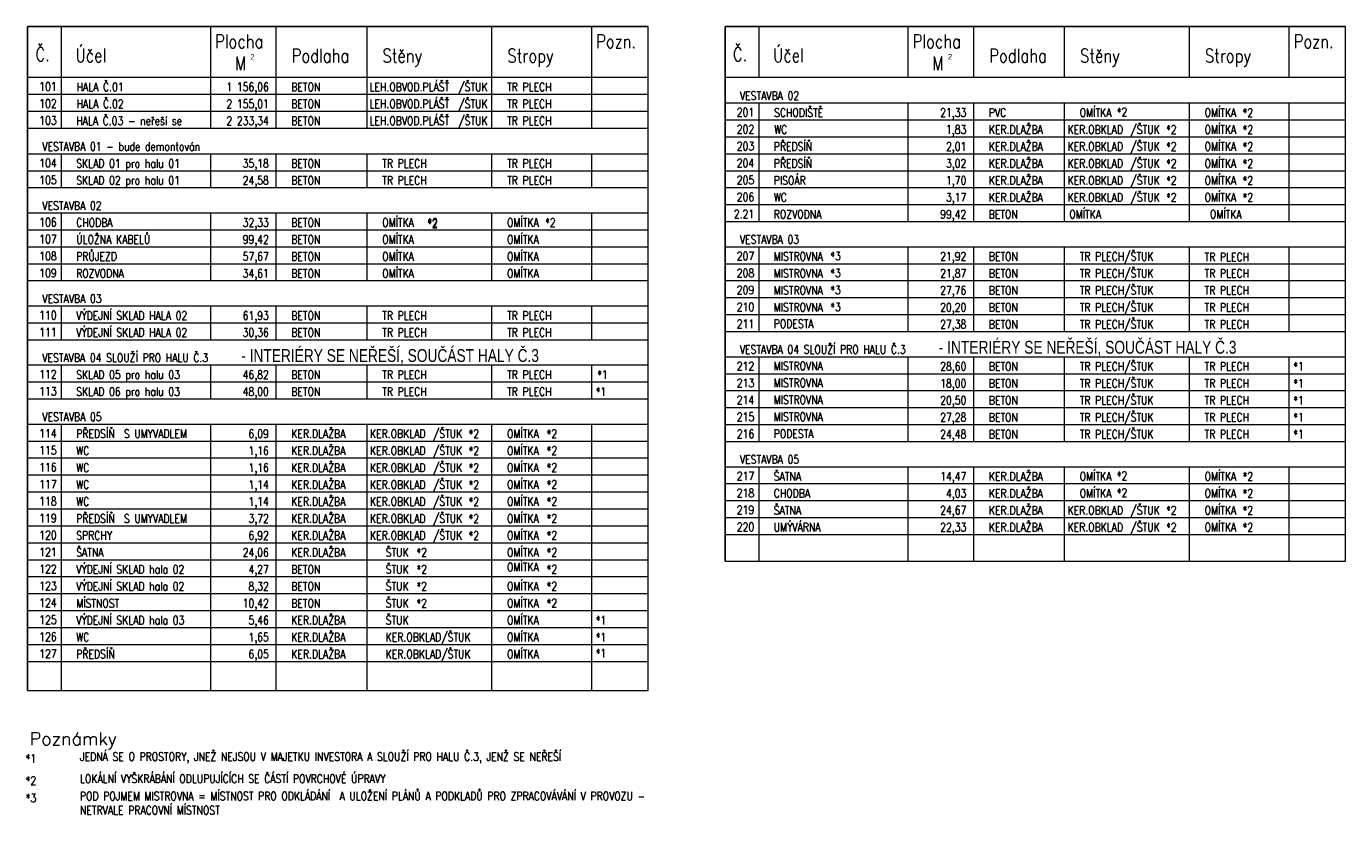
# Model space of a CAD drawing. Header units: millimetres. Extents: x -485339 to 350584, y -2181201 to -313328.
# Tile 108 of 115: x 7995 to 33680, y -705652 to -690305. Entities that reach past the tile are written whole.
import ezdxf
from ezdxf.enums import TextEntityAlignment as Align

# ---------------------------------------------------------------- set-up
doc = ezdxf.new("R2010")
doc.units = ezdxf.units.MM
doc.header["$LTSCALE"] = 10
doc.layers.add('BOURÁNÍ_POPIS', color=7, linetype='Continuous', lineweight=18, true_color=0x4ccd32)
doc.layers.add('St_popis', color=250, linetype='Continuous', lineweight=18)
doc.styles.add('A_slabé', font='txt')
doc.styles.add('Andy', font='txt')
doc.styles.add('ROMANS', font='romans.shx', dxfattribs={"width": 0.8})

msp = doc.modelspace()

# ---------------------------------------------------------------- linework, layer by layer
at = {"layer": 'St_popis', "lineweight": 25}
for p, q in [((8019, -690305.5), (20099.7, -690305.5)), ((8019, -690305.5), (8019, -703238)), ((21599.7, -690305.5), (33680.4, -690305.5)), ((21599.7, -690305.5), (21599.7, -700717.9))]:
    msp.add_line(p, q, dxfattribs=at)
at = {"layer": 'St_popis'}
for p, q in [((8679, -691295.4), (8679, -690305.5)), ((11583.1, -691295.4), (11583.1, -690305.5)), ((12859.4, -691295.4), (12859.4, -690305.5)), ((14629.2, -691295.4), (14629.2, -690305.5)), ((17060.4, -691295.4), (17060.4, -690305.5)), ((19002.5, -691295.4), (19002.5, -690305.5)), ((20099.7, -691295.4), (20099.7, -690305.5)), ((22259.7, -691295.4), (22259.7, -690305.5)), ((25163.7, -691295.4), (25163.7, -690305.5)), ((26440, -691295.4), (26440, -690305.5)), ((28209.9, -691295.4), (28209.9, -690305.5)), ((30641.1, -691295.4), (30641.1, -690305.5)), ((32583.2, -691295.4), (32583.2, -690305.5)), ((33680.4, -691295.4), (33680.4, -690305.5)), ((8019, -691295.4), (20099.7, -691295.4)), ((20004.7, -691295.4), (20005.2, -691295.4)), ((20099.7, -703238), (20099.7, -691295.4)), ((21599.7, -691295.4), (33680.4, -691295.4)), ((33585.3, -691295.4), (33585.9, -691295.4)), ((33680.4, -700717.9), (33680.4, -691295.4)), ((8019, -691625.4), (20099.7, -691625.4)), ((8019, -691955.4), (19002.5, -691955.4)), ((8019, -691955.4), (20099.7, -691955.4)), ((21599.7, -691795.4), (33680.4, -691795.4)), ((22259.7, -694105.4), (22259.7, -691795.4)), ((25163.7, -694105.4), (25163.7, -691795.4)), ((26440, -694105.4), (26440, -691795.4)), ((30641.1, -694105.4), (30641.1, -691795.4)), ((32583.2, -694105.4), (32583.2, -691795.4)), ((8019, -692285.4), (20099.7, -692285.4)), ((8019, -692785.4), (20099.7, -692785.4)), ((8019, -693115.4), (20099.7, -693115.4)), ((8019, -693445.4), (19002.5, -693445.4)), ((8019, -693445.4), (19002.5, -693445.4)), ((8019, -693445.4), (20099.7, -693445.4)), ((8019, -693936.1), (20099.7, -693936.1)), ((8019, -694266.1), (20099.7, -694266.1)), ((8019, -694596.1), (19002.5, -694596.1)), ((8019, -694596.1), (19002.5, -694596.1)), ((8019, -694596.1), (20099.7, -694596.1)), ((22259.7, -696246), (22259.7, -694605.4)), ((25163.7, -696246), (25163.7, -694605.4)), ((26440, -696246), (26440, -694605.4)), ((30641.1, -696246), (30641.1, -694605.4)), ((32583.2, -696246), (32583.2, -694605.4)), ((8019, -694926.1), (19002.5, -694926.1)), ((8019, -694926.1), (19002.5, -694926.1)), ((8019, -694926.1), (20099.7, -694926.1)), ((8019, -695256.1), (19002.5, -695256.1)), ((8019, -695256.1), (19002.5, -695256.1)), ((8019, -695256.1), (20099.7, -695256.1)), ((8019, -695746.9), (20099.7, -695746.9)), ((8019, -696076.8), (20099.7, -696076.8)), ((21599.7, -696246), (32583.2, -696246)), ((21599.7, -696246), (32583.2, -696246)), ((21599.7, -696246), (33680.4, -696246)), ((8019, -696406.8), (19002.5, -696406.8)), ((8019, -696406.8), (19002.5, -696406.8)), ((8019, -696406.8), (20099.7, -696406.8)), ((21599.7, -696736.8), (33680.4, -696736.8)), ((21599.7, -696736.8), (33680.4, -696736.8)), ((22259.7, -698386.7), (22259.7, -696736.8)), ((25163.7, -698386.7), (25163.7, -696736.8)), ((26440, -698386.7), (26440, -696736.8)), ((30641.1, -698386.7), (30641.1, -696736.8)), ((32583.2, -698386.7), (32583.2, -696736.8)), ((8019, -696897.6), (20099.7, -696897.6)), ((21599.7, -697066.8), (33680.4, -697066.8)), ((8019, -697227.6), (20099.7, -697227.6)), ((8019, -697557.6), (19002.5, -697557.6)), ((8019, -697557.6), (19002.5, -697557.6)), ((8019, -697557.6), (20099.7, -697557.6)), ((21599.7, -697396.8), (33680.4, -697396.8)), ((21599.7, -697396.8), (33680.4, -697396.8)), ((21599.7, -697396.8), (33680.4, -697396.8)), ((21599.7, -697726.8), (33680.4, -697726.8)), ((21599.7, -697726.8), (33680.4, -697726.8)), ((21599.7, -697726.8), (33680.4, -697726.8)), ((8019, -698048.3), (20099.7, -698048.3)), ((21599.7, -698056.8), (33680.4, -698056.8)), ((21599.7, -698056.8), (33680.4, -698056.8)), ((21599.7, -698056.8), (33680.4, -698056.8)), ((8019, -698378.3), (20099.7, -698378.3)), ((21599.7, -698386.7), (32583.2, -698386.7)), ((21599.7, -698386.7), (32583.2, -698386.7)), ((21599.7, -698386.7), (33680.4, -698386.7)), ((8019, -698708.3), (19002.5, -698708.3)), ((8019, -698708.3), (19002.5, -698708.3)), ((8019, -698708.3), (20099.7, -698708.3)), ((22259.7, -700717.9), (22259.7, -698877.5)), ((25163.7, -700717.9), (25163.7, -698877.5)), ((26440, -700717.9), (26440, -698877.5)), ((30641.1, -700717.9), (30641.1, -698877.5)), ((32583.2, -700717.9), (32583.2, -698877.5)), ((8019, -699038.3), (20099.7, -699038.3)), ((8019, -699368.3), (19002.5, -699368.3)), ((8019, -699368.3), (19002.5, -699368.3)), ((8019, -699368.3), (20099.7, -699368.3)), ((8019, -699698.3), (20099.7, -699698.3)), ((8019, -700028.2), (19002.5, -700028.2)), ((8019, -700028.2), (19002.5, -700028.2)), ((8019, -700028.2), (20099.7, -700028.2)), ((8019, -700358.2), (20099.7, -700358.2)), ((8019, -700688.2), (19002.5, -700688.2)), ((8019, -700688.2), (19002.5, -700688.2)), ((8019, -700688.2), (20099.7, -700688.2)), ((21599.7, -700717.9), (33680.4, -700717.9)), ((8019, -701018.2), (20099.7, -701018.2)), ((8019, -701348.2), (19002.5, -701348.2)), ((8019, -701348.2), (19002.5, -701348.2)), ((8019, -701348.2), (20099.7, -701348.2)), ((8019, -701678.2), (19002.5, -701678.2)), ((8019, -701678.2), (19002.5, -701678.2)), ((8019, -701678.2), (20099.7, -701678.2)), ((8019, -702008.2), (19002.5, -702008.2)), ((8019, -702008.2), (19002.5, -702008.2)), ((8019, -702008.2), (20099.7, -702008.2)), ((8019, -702338.2), (19002.5, -702338.2)), ((8019, -702338.2), (19002.5, -702338.2)), ((8019, -702338.2), (20099.7, -702338.2)), ((8019, -702668.1), (19002.5, -702668.1)), ((8019, -702668.1), (19002.5, -702668.1)), ((8019, -702668.1), (20099.7, -702668.1)), ((8019, -703238), (20099.7, -703238))]:
    msp.add_line(p, q, dxfattribs=at)
at = {"layer": 'St_popis', "lineweight": 15}
for p, q in [((8679, -692285.4), (8679, -691295.4)), ((11583.1, -692285.4), (11583.1, -691295.4)), ((12859.4, -692285.4), (12859.4, -691295.4)), ((14629.2, -692285.4), (14629.2, -691295.4)), ((17060.4, -692285.4), (17060.4, -691295.4)), ((19002.5, -692285.4), (19002.5, -691295.4)), ((28209.9, -694105.4), (28209.9, -691795.4)), ((21599.7, -692125.4), (33680.4, -692125.4)), ((21599.7, -692455.4), (32583.2, -692455.4)), ((21599.7, -692455.4), (33680.4, -692455.4)), ((8679, -693445.4), (8679, -692785.4)), ((11583.1, -693445.4), (11583.1, -692785.4)), ((12859.4, -693445.4), (12859.4, -692785.4)), ((14629.2, -693445.4), (14629.2, -692785.4)), ((17060.4, -693445.4), (17060.4, -692785.4)), ((19002.5, -693445.4), (19002.5, -692785.4)), ((21599.7, -692785.4), (33680.4, -692785.4)), ((21599.7, -693115.4), (33680.4, -693115.4)), ((21599.7, -693445.4), (33680.4, -693445.4)), ((8679, -695256.1), (8679, -693936.1)), ((11583.1, -695256.1), (11583.1, -693936.1)), ((12859.4, -695256.1), (12859.4, -693936.1)), ((14629.2, -695256.1), (14629.2, -693936.1)), ((17060.4, -695256.1), (17060.4, -693936.1)), ((19002.5, -695256.1), (19002.5, -693936.1)), ((21599.7, -693775.4), (33680.4, -693775.4)), ((21599.7, -694105.4), (33680.4, -694105.4)), ((21599.7, -694596.1), (33680.4, -694596.1)), ((22259.7, -695256.1), (22259.7, -694596.1)), ((25163.7, -695256.1), (25163.7, -694596.1)), ((26440, -695256.1), (26440, -694596.1)), ((28209.9, -696246), (28209.9, -694596.1)), ((30641.1, -695256.1), (30641.1, -694596.1)), ((32583.2, -695256.1), (32583.2, -694596.1)), ((21599.7, -694926.1), (33680.4, -694926.1)), ((21599.7, -695256.1), (32583.2, -695256.1)), ((21599.7, -695256.1), (32583.2, -695256.1)), ((21599.7, -695256.1), (33680.4, -695256.1)), ((8679, -696406.8), (8679, -695746.9)), ((11583.1, -696406.8), (11583.1, -695746.9)), ((12859.4, -696406.8), (12859.4, -695746.9)), ((14629.2, -696406.8), (14629.2, -695746.9)), ((17060.4, -696406.8), (17060.4, -695746.9)), ((19002.5, -696406.8), (19002.5, -695746.9)), ((21599.7, -695586.1), (32583.2, -695586.1)), ((21599.7, -695586.1), (32583.2, -695586.1)), ((21599.7, -695586.1), (33680.4, -695586.1)), ((21599.7, -695916.1), (32583.2, -695916.1)), ((21599.7, -695916.1), (32583.2, -695916.1)), ((21599.7, -695916.1), (33680.4, -695916.1)), ((28209.9, -698386.7), (28209.9, -696736.8)), ((8679, -697557.6), (8679, -696897.6)), ((11583.1, -697557.6), (11583.1, -696897.6)), ((12859.4, -697557.6), (12859.4, -696897.6)), ((14629.2, -697557.6), (14629.2, -696897.6)), ((17060.4, -697557.6), (17060.4, -696897.6)), ((19002.5, -697557.6), (19002.5, -696897.6)), ((8679, -703238), (8679, -698048.3)), ((8679, -698708.3), (8679, -698048.3)), ((11583.1, -703238), (11583.1, -698048.3)), ((11583.1, -698708.3), (11583.1, -698048.3)), ((12859.4, -703238), (12859.4, -698048.3)), ((12859.4, -698708.3), (12859.4, -698048.3)), ((14629.2, -703238), (14629.2, -698048.3)), ((14629.2, -698708.3), (14629.2, -698048.3)), ((17060.4, -703238), (17060.4, -698048.3)), ((17060.4, -698708.3), (17060.4, -698048.3)), ((19002.5, -703238), (19002.5, -698048.3)), ((19002.5, -698708.3), (19002.5, -698048.3)), ((21599.7, -698877.5), (33680.4, -698877.5)), ((22259.7, -699537.5), (22259.7, -698877.5)), ((25163.7, -699537.5), (25163.7, -698877.5)), ((26440, -699537.5), (26440, -698877.5)), ((28209.9, -700717.9), (28209.9, -698877.5)), ((21599.7, -699207.5), (33680.4, -699207.5)), ((21599.7, -699537.5), (32583.2, -699537.5)), ((21599.7, -699537.5), (32583.2, -699537.5)), ((21599.7, -699537.5), (33680.4, -699537.5)), ((21599.7, -699867.5), (33680.4, -699867.5)), ((21599.7, -700197.5), (32583.2, -700197.5)), ((21599.7, -700197.5), (32583.2, -700197.5)), ((21599.7, -700197.5), (33680.4, -700197.5))]:
    msp.add_line(p, q, dxfattribs=at)

# ---------------------------------------------------------------- texts
at = {"layer": 'BOURÁNÍ_POPIS', "lineweight": 15, "style": 'ROMANS', "width": 0.8}
for s, height, p in [('LEH.OBVOD.PLÁŠŤ', 164.997, (14676.7, -691566.4)), ('LEH.OBVOD.PLÁŠŤ', 164.997, (14676.7, -691896.4)), ('*2', 165, (29226.2, -692055.8)), ('*2', 165, (31675.8, -692066.4)), ('KER.DLAŽBA', 165, (26733.5, -692396.4)), ('*2', 165, (30186, -692396.4)), ('*2', 165, (31675.8, -692396.4)), ('KER.OBKLAD', 165, (28266.2, -692396.4)), ('VESTAVBA 01 - bude demontován', 164.997, (8305.6, -692726.3)), ('KER.DLAŽBA', 165, (26733.5, -692726.3)), ('KER.OBKLAD', 165, (28266.2, -692726.3)), ('*2', 165, (30186, -692726.3)), ('*2', 165, (31675.8, -692726.3)), ('SKLAD 01 pro halu 01', 164.997, (8965.6, -693056.3)), ('BETON', 165, (13152.8, -693056.3)), ('TR PLECH', 165, (14922.7, -693056.3)), ('TR PLECH', 165, (17353.9, -693056.3)), ('KER.DLAŽBA', 165, (26733.5, -693056.3)), ('KER.OBKLAD', 165, (28266.2, -693056.3)), ('*2', 165, (30186, -693056.3)), ('*2', 165, (31675.8, -693056.3)), ('SKLAD 02 pro halu 01', 164.997, (8965.6, -693386.3)), ('BETON', 165, (13152.8, -693386.3)), ('TR PLECH', 165, (14922.7, -693386.3)), ('TR PLECH', 165, (17353.9, -693386.3)), ('KER.DLAŽBA', 165, (26733.5, -693386.3)), ('KER.OBKLAD', 165, (28266.2, -693386.3)), ('*2', 165, (30186, -693386.3)), ('*2', 165, (31675.8, -693386.3)), ('KER.DLAŽBA', 165, (26733.5, -693716.3)), ('KER.OBKLAD', 165, (28266.2, -693716.3)), ('*2', 165, (30186, -693716.3)), ('*2', 165, (31675.8, -693716.3)), ('*2', 165, (15800.8, -694207.1)), ('*2', 165, (15800.8, -694226.8)), ('*2', 165, (18095.1, -694207.1)), ('*3', 165, (23648.3, -694860.2)), ('*3', 165, (23648.3, -695190.2)), ('*3', 165, (23648.3, -695520.2)), ('*3', 165, (23648.3, -695850.2)), ('*1', 165, (32662.2, -697007.7)), ('*1', 165, (19110.2, -697168.5)), ('*1', 165, (19081.6, -697498.5)), ('*1', 165, (32662.2, -697337.7)), ('*1', 165, (32662.2, -697667.7)), ('*1', 165, (32662.2, -697997.7)), ('KER.DLAŽBA', 165, (13152.8, -698319.3)), ('KER.OBKLAD', 165, (14685.5, -698319.3)), ('*2', 165, (16605.3, -698319.3)), ('*2', 165, (18125, -698319.3)), ('*1', 165, (32662.2, -698327.7)), ('KER.DLAŽBA', 165, (13152.8, -698649.2)), ('KER.OBKLAD', 165, (14685.5, -698649.2)), ('*2', 165, (16605.3, -698649.2)), ('*2', 165, (18125, -698645.4)), ('KER.DLAŽBA', 165, (13152.8, -698979.2)), ('KER.OBKLAD', 165, (14685.5, -698979.2)), ('*2', 165, (16605.3, -698979.2)), ('*2', 165, (18125, -698975.4)), ('KER.DLAŽBA', 165, (13152.8, -699309.2)), ('KER.OBKLAD', 165, (14685.5, -699309.2)), ('*2', 165, (16605.3, -699309.2)), ('*2', 165, (18125, -699305.4)), ('KER.DLAŽBA', 165, (26733.5, -699148.4)), ('*2', 165, (29226.2, -699137.8)), ('*2', 165, (31675.8, -699148.4)), ('KER.DLAŽBA', 165, (26733.5, -699478.4)), ('*2', 165, (29226.2, -699467.8)), ('*2', 165, (31675.8, -699478.4)), ('KER.DLAŽBA', 165, (13152.8, -699639.2)), ('KER.OBKLAD', 165, (14685.5, -699639.2)), ('*2', 165, (16605.3, -699639.2)), ('*2', 165, (18125, -699635.4)), ('KER.DLAŽBA', 165, (26733.5, -699808.4)), ('KER.OBKLAD', 165, (28266.2, -699808.4)), ('KER.OBKLAD', 165, (28266.2, -699808.4)), ('*2', 165, (30186, -699808.4)), ('*2', 165, (30186, -699808.4)), ('*2', 165, (31675.8, -699808.4)), ('KER.DLAŽBA', 165, (13152.8, -699969.2)), ('KER.OBKLAD', 165, (14685.5, -699969.2)), ('*2', 165, (16605.3, -699969.2)), ('*2', 165, (18125, -699965.3)), ('KER.DLAŽBA', 165, (13152.8, -700299.2)), ('KER.OBKLAD', 165, (14685.5, -700299.2)), ('*2', 165, (16605.3, -700299.2)), ('*2', 165, (18125, -700295.3)), ('KER.DLAŽBA', 165, (26733.5, -700138.4)), ('KER.OBKLAD', 165, (28266.2, -700138.4)), ('*2', 165, (30186, -700138.4)), ('*2', 165, (31675.8, -700138.4)), ('KER.DLAŽBA', 165, (13152.8, -700629.2)), ('*2', 165, (15590.7, -700629.2)), ('*2', 165, (18125, -700625.3)), ('*2', 165, (15590.7, -700959.1)), ('*2', 165, (18125, -700955.3)), ('*2', 165, (15590.7, -701289.1)), ('*2', 165, (18125, -701285.3)), ('*2', 165, (15590.7, -701619.1)), ('*2', 165, (18125, -701615.3)), ('*1', 165, (19081.6, -701949.1)), ('*1', 165, (19081.6, -702279.1)), ('*1', 165, (19081.6, -702591.4))]:
    msp.add_text(s, height=height, rotation=0.00269, dxfattribs=at).set_placement(p)
for s, p in [('104', (8585.1, -693049.4)), ('35,18', (12715.1, -693055.9)), ('105', (8585.1, -693379.4)), ('24,58', (12715.1, -693385.9))]:
    msp.add_text(s, height=165, rotation=0.00269, dxfattribs=at).set_placement(p, align=Align.RIGHT)
at = {"layer": 'St_popis', "width": 0.8}
for s, height, style, p in [('Č.', 264, 'ROMANS', (8170.9, -690980.7)), ('Účel', 264, 'ROMANS', (8952.3, -691001.7)), ('Plocha', 264, 'ROMANS', (11668.4, -690729.2)), ('Pozn.', 264, 'ROMANS', (19087.9, -690729.2)), ('Č.', 264, 'ROMANS', (21751.6, -690980.7)), ('Účel', 264, 'ROMANS', (22533, -691001.7)), ('Plocha', 264, 'ROMANS', (25249.1, -690729.2)), ('Pozn.', 264, 'ROMANS', (32668.5, -690729.2)), ('M', 264, 'ROMANS', (12053.1, -691154.8)), ('Podlaha', 264, 'ROMANS', (13159.9, -691007.5)), ('Stěny', 264, 'ROMANS', (14929.8, -691007.5)), ('Stropy', 264, 'ROMANS', (17360.9, -691007.5)), ('M', 264, 'ROMANS', (25633.8, -691154.8)), ('Podlaha', 264, 'ROMANS', (26740.6, -691007.5)), ('Stěny', 264, 'ROMANS', (28510.5, -691007.5)), ('Stropy', 264, 'ROMANS', (30941.6, -691007.5)), ('- INTERIÉRY SE NEŘEŠÍ, SOUČÁST HALY Č.3', 250, 'Andy', (12178.8, -696838.5)), ('- INTERIÉRY SE NEŘEŠÍ, SOUČÁST HALY Č.3', 250, 'Andy', (25759.4, -696677.8))]:
    msp.add_text(s, height=height, dxfattribs=dict(at, style=style)).set_placement(p)
at = {"layer": 'St_popis', "style": 'A_slabé'}
for p in [(12356.6, -690949.1), (25937.3, -690949.1)]:
    msp.add_text('2', height=105.6, dxfattribs=at).set_placement(p)
at = {"layer": 'St_popis', "lineweight": 15, "style": 'ROMANS', "width": 0.8}
for s, p in [('101', (8585.1, -691559.4)), ('1 156,06', (12715.1, -691565.9)), ('102', (8585.1, -691889.4)), ('2 155,01', (12715.1, -691895.9)), ('201', (22165.8, -692059.4)), ('21,33', (26295.8, -692065.9)), ('103', (8585.1, -692219.4)), ('2 233,34', (12715.1, -692225.9)), ('202', (22165.8, -692389.4)), ('1,83', (26295.8, -692395.9)), ('203', (22165.8, -692719.4)), ('2,01', (26295.8, -692725.9)), ('204', (22165.8, -693049.4)), ('3,02', (26295.8, -693055.9)), ('205', (22165.8, -693379.4)), ('1,70', (26295.8, -693385.9)), ('206', (22165.8, -693709.4)), ('3,17', (26295.8, -693715.9)), ('2.21', (22165.8, -694039.4)), ('99,42', (26295.8, -694045.9)), ('106', (8585.1, -694200.1)), ('32,33', (12715.1, -694206.6)), ('107', (8585.1, -694530.1)), ('99,42', (12715.1, -694536.6)), ('108', (8585.1, -694860.1)), ('57,67', (12715.1, -694866.6)), ('207', (22165.8, -694860.1)), ('21,92', (26295.8, -694866.6)), ('109', (8585.1, -695190.1)), ('34,61', (12715.1, -695196.6)), ('208', (22165.8, -695190.1)), ('21,87', (26295.8, -695196.6)), ('209', (22165.8, -695520.1)), ('27,76', (26295.8, -695526.6)), ('210', (22165.8, -695850.1)), ('20,20', (26295.8, -695856.6)), ('110', (8585.1, -696010.8)), ('61,93', (12715.1, -696017.3)), ('211', (22165.8, -696180)), ('27,38', (26295.8, -696186.6)), ('111', (8585.1, -696340.8)), ('30,36', (12715.1, -696347.3)), ('212', (22165.8, -697000.8)), ('28,60', (26295.8, -697007.3)), ('112', (8585.1, -697161.6)), ('46,82', (12715.1, -697168.1)), ('113', (8585.1, -697491.6)), ('48,00', (12715.1, -697498.1)), ('213', (22165.8, -697330.8)), ('18,00', (26295.8, -697337.3)), ('214', (22165.8, -697660.8)), ('20,50', (26295.8, -697667.3)), ('215', (22165.8, -697990.8)), ('27,28', (26295.8, -697997.3)), ('114', (8585.1, -698312.3)), ('6,09', (12715.1, -698318.8)), ('216', (22165.8, -698320.7)), ('24,48', (26295.8, -698327.3)), ('115', (8585.1, -698642.3)), ('1,16', (12715.1, -698648.8)), ('116', (8585.1, -698972.3)), ('1,16', (12715.1, -698978.8)), ('117', (8585.1, -699302.3)), ('1,14', (12715.1, -699308.8)), ('217', (22165.8, -699141.5)), ('14,47', (26295.8, -699148)), ('218', (22165.8, -699471.5)), ('4,03', (26295.8, -699478)), ('118', (8585.1, -699632.3)), ('1,14', (12715.1, -699638.8)), ('219', (22165.8, -699801.5)), ('24,67', (26295.8, -699808)), ('119', (8585.1, -699962.2)), ('3,72', (12715.1, -699968.8)), ('120', (8585.1, -700292.2)), ('6,92', (12715.1, -700298.7)), ('220', (22165.8, -700131.5)), ('22,33', (26295.8, -700138)), ('121', (8585.1, -700622.2)), ('24,06', (12715.1, -700628.7)), ('122', (8585.1, -700952.2)), ('4,27', (12715.1, -700958.7)), ('123', (8585.1, -701282.2)), ('8,32', (12715.1, -701288.7)), ('124', (8585.1, -701612.2)), ('10,42', (12715.1, -701618.7)), ('125', (8585.1, -701942.2)), ('5,46', (12715.1, -701948.7)), ('126', (8585.1, -702272.2)), ('1,65', (12715.1, -702278.7)), ('127', (8585.1, -702602.1)), ('6,05', (12715.1, -702608.6))]:
    msp.add_text(s, height=165, rotation=0.00269, dxfattribs=at).set_placement(p, align=Align.RIGHT)
for s, height, p in [('HALA Č.01', 165, (8972.5, -691566.4)), ('BETON', 165, (13152.8, -691566.4)), ('/ŠTUK', 165, (16402.8, -691566.4)), ('TR PLECH', 165, (17353.9, -691566.4)), ('HALA Č.02', 165, (8972.5, -691896.4)), ('/ŠTUK', 165, (16402.8, -691896.4)), ('VESTAVBA 02', 164.997, (21886.3, -691736.4)), ('BETON', 165, (13152.8, -691896.4)), ('TR PLECH', 165, (17353.9, -691896.4)), ('SCHODIŠTĚ', 165, (22553.1, -692066.4)), ('PVC', 165, (26733.5, -692066.4)), ('OMÍTKA', 165, (28503.4, -692066.4)), ('OMÍTKA', 165, (30934.5, -692066.4)), ('HALA Č.03 - neřeší se', 164.997, (8965.6, -692226.3)), ('BETON', 165, (13152.8, -692226.3)), ('LEH.OBVOD.PLÁŠŤ', 164.997, (14676.7, -692226.3)), ('/ŠTUK', 165, (16402.8, -692226.3)), ('TR PLECH', 165, (17353.9, -692226.3)), ('/ŠTUK', 165, (29490, -692396.4)), ('OMÍTKA', 165, (30934.5, -692396.4)), ('WC', 165, (22553.1, -692396.4)), ('PŘEDSÍŇ', 165, (22546.3, -692726.3)), ('/ŠTUK', 165, (29490, -692726.3)), ('OMÍTKA', 165, (30934.5, -692726.3)), ('PŘEDSÍŇ', 165, (22546.3, -693056.3)), ('/ŠTUK', 165, (29490, -693056.3)), ('OMÍTKA', 165, (30934.5, -693056.3)), ('PISOÁR', 165, (22546.3, -693386.3)), ('/ŠTUK', 165, (29490, -693386.3)), ('OMÍTKA', 165, (30934.5, -693386.3)), ('OMÍTKA', 165, (30934.5, -693716.3)), ('VESTAVBA 02', 164.997, (8305.6, -693877.1)), ('WC', 165, (22546.3, -693716.3)), ('/ŠTUK', 165, (29490, -693716.3)), ('OMÍTKA ', 165, (14922.7, -694207.1)), ('OMÍTKA', 165, (17353.9, -694207.1)), ('ROZVODNA', 165, (22546.3, -694046.3)), ('BETON', 165, (26731, -694046.3)), ('OMÍTKA', 165, (28300.6, -694046.3)), ('OMÍTKA', 165, (31038.8, -694046.3)), ('CHODBA ', 165, (8965.6, -694207.1)), ('BETON', 165, (13152.8, -694207.1)), ('ÚLOŽNA KABELŮ', 164.997, (8965.6, -694537.1)), ('BETON', 165, (13152.8, -694537.1)), ('OMÍTKA', 165, (14922.7, -694537.1)), ('OMÍTKA', 165, (17353.9, -694537.1)), ('VESTAVBA 03', 164.997, (21886.3, -694537.1)), ('PRŮJEZD', 165, (8965.6, -694867)), ('BETON', 165, (13152.8, -694867)), ('OMÍTKA', 165, (14922.7, -694867)), ('OMÍTKA', 165, (17353.9, -694867)), ('MISTROVNA', 165, (22546.3, -694867)), ('BETON', 165, (26733.5, -694867)), ('TR PLECH/ŠTUK', 164.997, (28503.4, -694867)), ('TR PLECH', 165, (30934.5, -694876.3)), ('ROZVODNA', 165, (8965.6, -695197)), ('BETON', 165, (13152.8, -695197)), ('OMÍTKA', 165, (14922.7, -695197)), ('OMÍTKA', 165, (17353.9, -695197)), ('MISTROVNA', 165, (22546.3, -695197)), ('BETON', 165, (26733.5, -695197)), ('TR PLECH/ŠTUK', 164.997, (28503.4, -695197)), ('TR PLECH', 165, (30934.5, -695197)), ('VESTAVBA 03', 164.997, (8305.6, -695687.8)), ('MISTROVNA', 165, (22546.3, -695527)), ('BETON', 165, (26733.5, -695527)), ('TR PLECH/ŠTUK', 164.997, (28503.4, -695527)), ('TR PLECH', 165, (30934.5, -695527)), ('VÝDEJNÍ SKLAD HALA 02', 164.997, (8965.6, -696017.8)), ('MISTROVNA', 165, (22546.3, -695857)), ('BETON', 165, (26733.5, -695857)), ('TR PLECH/ŠTUK', 164.997, (28503.4, -695857)), ('TR PLECH', 165, (30934.5, -695857)), ('BETON', 165, (13152.8, -696017.8)), ('TR PLECH', 165, (14922.7, -696017.8)), ('TR PLECH', 165, (17353.9, -696017.8)), ('PODESTA', 165, (22546.3, -696177.8)), ('BETON', 165, (26733.5, -696187)), ('TR PLECH/ŠTUK', 164.997, (28503.4, -696187)), ('TR PLECH', 165, (30934.5, -696187)), ('VÝDEJNÍ SKLAD HALA 02', 164.997, (8965.6, -696347.8)), ('BETON', 165, (13152.8, -696347.8)), ('TR PLECH', 165, (14922.7, -696347.8)), ('TR PLECH', 165, (17353.9, -696347.8)), ('VESTAVBA 04 SLOUŽÍ PRO HALU Č.3', 164.997, (21885, -696677.8)), ('VESTAVBA 04 SLOUŽÍ PRO HALU Č.3', 164.997, (8304.3, -696838.5)), ('MISTROVNA', 165, (22546.3, -696998.5)), ('BETON', 165, (26733.5, -697007.7)), ('TR PLECH/ŠTUK', 164.997, (28503.4, -697007.7)), ('TR PLECH', 165, (30934.5, -697007.7)), ('SKLAD 05 pro halu 03', 164.997, (8965.6, -697168.5)), ('BETON', 165, (13152.8, -697168.5)), ('TR PLECH', 165, (14922.7, -697168.5)), ('TR PLECH', 165, (17353.9, -697168.5)), ('SKLAD 06 pro halu 03', 164.997, (8965.6, -697498.5)), ('BETON', 165, (13152.8, -697498.5)), ('TR PLECH', 165, (14922.7, -697498.5)), ('TR PLECH', 165, (17353.9, -697498.5)), ('MISTROVNA', 165, (22546.3, -697328.5)), ('BETON', 165, (26733.5, -697337.7)), ('TR PLECH/ŠTUK', 164.997, (28503.4, -697337.7)), ('TR PLECH', 165, (30934.5, -697337.7)), ('MISTROVNA', 165, (22546.3, -697658.5)), ('BETON', 165, (26733.5, -697667.7)), ('TR PLECH/ŠTUK', 164.997, (28503.4, -697667.7)), ('TR PLECH', 165, (30934.5, -697667.7)), ('VESTAVBA 05', 164.997, (8305.6, -697989.3)), ('MISTROVNA', 165, (22546.3, -697988.5)), ('BETON', 165, (26733.5, -697997.7)), ('TR PLECH/ŠTUK', 164.997, (28503.4, -697997.7)), ('TR PLECH', 165, (30934.5, -697997.7)), ('PŘEDSÍŇ  S UMYVADLEM', 164.997, (8965.6, -698319.3)), ('/ŠTUK', 165, (15909.4, -698319.3)), ('OMÍTKA', 165, (17353.9, -698319.3)), ('PODESTA', 165, (22546.3, -698318.5)), ('BETON', 165, (26733.5, -698327.7)), ('TR PLECH/ŠTUK', 164.997, (28503.4, -698327.7)), ('TR PLECH', 165, (30934.5, -698327.7)), ('WC', 165, (8965.6, -698649.2)), ('/ŠTUK', 165, (15909.4, -698649.2)), ('OMÍTKA', 165, (17353.9, -698649.2)), ('WC', 165, (8965.6, -698979.2)), ('/ŠTUK', 165, (15909.4, -698979.2)), ('OMÍTKA', 165, (17353.9, -698979.2)), ('VESTAVBA 05', 164.997, (21886.3, -698818.5)), ('WC', 165, (8965.6, -699309.2)), ('/ŠTUK', 165, (15909.4, -699309.2)), ('OMÍTKA', 165, (17353.9, -699309.2)), ('ŠATNA', 165, (22546.3, -699148.4)), ('OMÍTKA', 165, (28503.4, -699148.4)), ('OMÍTKA', 165, (30934.5, -699148.4)), ('CHODBA', 165, (22546.3, -699478.4)), ('OMÍTKA', 165, (28503.4, -699478.4)), ('OMÍTKA', 165, (30934.5, -699478.4)), ('WC', 165, (8965.6, -699639.2)), ('/ŠTUK', 165, (15909.4, -699639.2)), ('OMÍTKA', 165, (17353.9, -699639.2)), ('ŠATNA', 165, (22546.3, -699808.4)), ('/ŠTUK', 165, (29490, -699808.4)), ('/ŠTUK', 165, (29490, -699808.4)), ('OMÍTKA', 165, (30934.5, -699808.4)), ('PŘEDSÍŇ  S UMYVADLEM', 164.997, (8965.6, -699969.2)), ('/ŠTUK', 165, (15909.4, -699969.2)), ('OMÍTKA', 165, (17353.9, -699969.2)), ('UMÝVÁRNA', 165, (22546.3, -700138.4)), ('OMÍTKA', 165, (30934.5, -700138.4)), ('SPRCHY', 165, (8965.6, -700299.2)), ('/ŠTUK', 165, (15909.4, -700299.2)), ('OMÍTKA', 165, (17353.9, -700299.2)), ('/ŠTUK', 165, (29490, -700138.4)), ('ŠATNA ', 165, (8965.6, -700629.2)), ('ŠTUK', 165, (14991.1, -700629.2)), ('OMÍTKA', 165, (17353.9, -700629.2)), ('VÝDEJNÍ SKLAD hala 02', 164.997, (8965.6, -700959.1)), ('BETON', 165, (13152.8, -700959.1)), ('ŠTUK', 165, (14991.1, -700959.1)), ('OMÍTKA', 165, (17353.9, -700914.1)), ('VÝDEJNÍ SKLAD hala 02', 164.997, (8965.6, -701289.1)), ('BETON', 165, (13152.8, -701289.1)), ('ŠTUK', 165, (14991.1, -701289.1)), ('OMÍTKA', 165, (17353.9, -701289.1)), ('MÍSTNOST', 165, (8965.6, -701619.1)), ('BETON', 165, (13152.8, -701619.1)), ('ŠTUK', 165, (14991.1, -701619.1)), ('OMÍTKA', 165, (17353.9, -701619.1)), ('VÝDEJNÍ SKLAD hala 03', 164.997, (8965.6, -701949.1)), ('KER.DLAŽBA', 165, (13152.8, -701949.1)), ('ŠTUK', 165, (14991.1, -701949.1)), ('OMÍTKA', 165, (17353.9, -701949.1)), ('WC', 165, (8965.6, -702279.1)), ('KER.DLAŽBA', 165, (13152.8, -702279.1)), ('KER.OBKLAD/ŠTUK', 164.997, (14991.1, -702279.1)), ('OMÍTKA', 165, (17353.9, -702279.1)), ('PŘEDSÍŇ', 165, (8965.6, -702609.1)), ('KER.DLAŽBA', 165, (13152.8, -702609.1)), ('KER.OBKLAD/ŠTUK', 164.997, (14991.1, -702609.1)), ('OMÍTKA', 165, (17353.9, -702609.1)), ('*1', 165, (7983.4, -704641.4)), ('*2', 165, (7983.4, -705071.5)), ('*3', 165, (7983.4, -705409.8))]:
    msp.add_text(s, height=height, rotation=0.00269, dxfattribs=at).set_placement(p)
at = {"layer": 'St_popis', "insert": (8059, -704049.9), "char_height": 250, "attachment_point": 1, "style": 'Andy'}
msp.add_mtext('{\\Fromand|c0;Poznámky}', dxfattribs=at)
at = {"layer": 'St_popis', "lineweight": 15, "width": 12080.669, "attachment_point": 1, "rotation": 0.00269, "style": 'ROMANS'}
for s, insert, char_height in [('JEDNÁ SE O PROSTORY, JNEŽ NEJSOU V MAJETKU INVESTORA A SLOUŽÍ PRO HALU Č.3, JENŽ SE NEŘEŠÍ', (9038.8, -704440.4), 164.997), ('LOKÁLNÍ VYŠKRÁBÁNÍ ODLUPUJÍCÍCH SE ČÁSTÍ POVRCHOVÉ ÚPRAVY', (9038.8, -704870.5), 164.997), ('POD POJMEM MISTROVNA = MÍSTNOST PRO ODKLÁDÁNÍ  A ULOŽENÍ PLÁNŮ A PODKLADŮ PRO ZPRACOVÁVÁNÍ V PROVOZU - NETRVALE PRACOVNÍ MÍSTNOST', (9038.8, -705208.8), 164.9972)]:
    msp.add_mtext(s, dxfattribs=dict(at, insert=insert, char_height=char_height))

doc.saveas('drawing.dxf')
